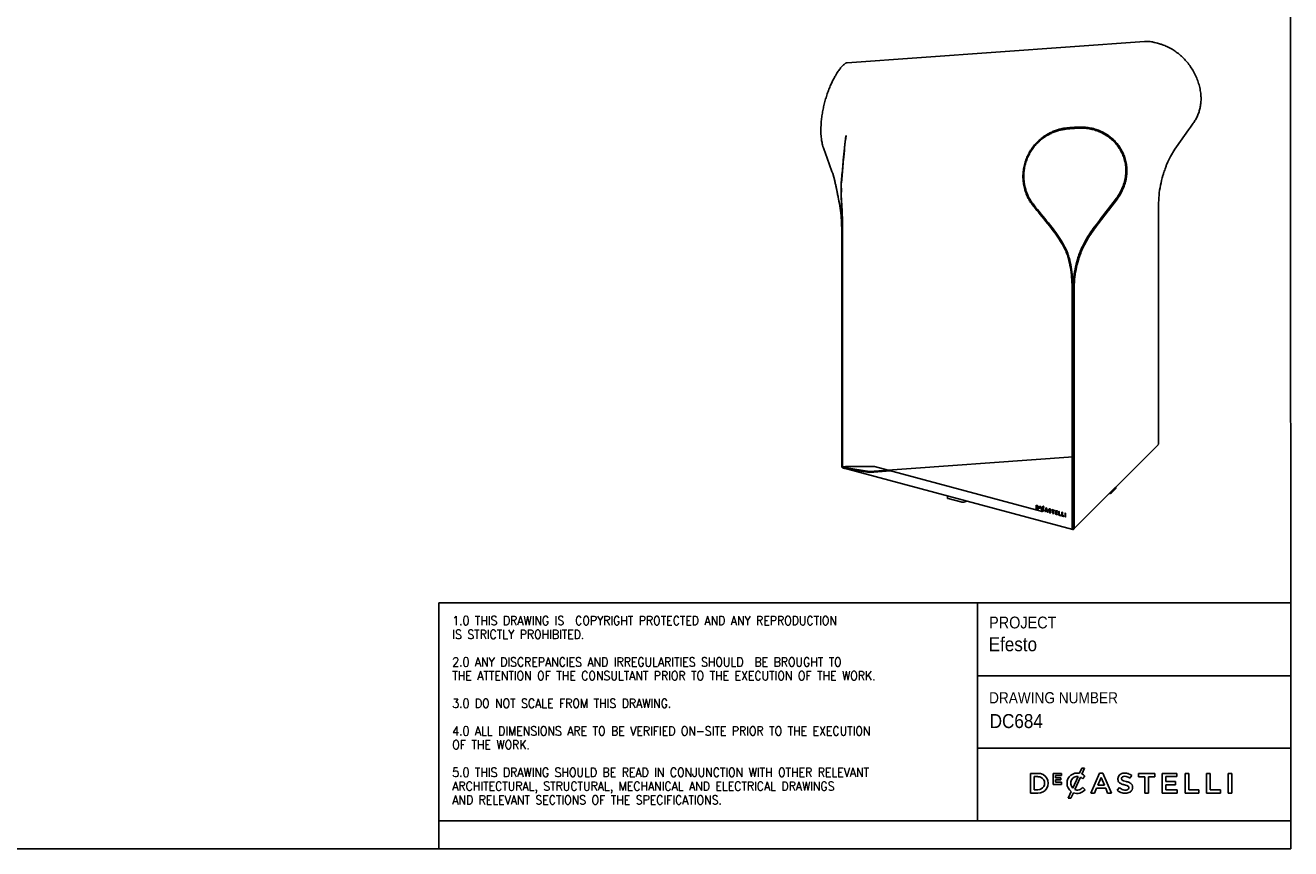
# Model space of a CAD drawing. Header units: millimetres. Extents: x 30 to 2490, y 30 to 1752.
# Tile 3 of 4: x 1131 to 2490, y 30 to 914. Entities that reach past the tile are written whole.
import ezdxf

# ---------------------------------------------------------------- set-up
doc = ezdxf.new("R2010")
doc.units = ezdxf.units.MM
doc.header["$LTSCALE"] = 6
doc.linetypes.add('SLD-Solido', pattern=[0])
doc.layers.add('NOTE', color=3, linetype='SLD-Solido')
doc.layers.add('SCHIZZI', color=9, linetype='Continuous')
doc.styles.add('SLDTEXTSTYLE0', font='GOTHIC.TTF', dxfattribs={"width": 0.913})
doc.styles.add('SLDTEXTSTYLE1', font='romans__.ttf', dxfattribs={"width": 0.893})

msp = doc.modelspace()

# ---------------------------------------------------------------- linework, layer by layer
for p, q in [((2333.11, 897.06), (2013.7, 874.15)), ((2252.69, 803.29), (2252.69, 804.45)), ((2256.22, 804.65), (2256.22, 803.49)), ((2380.22, 802.07), (2367.31, 783.98)), ((1988.28, 782.91), (1988.72, 781.68)), ((1992.45, 771.73), (1988.72, 781.68)), ((2360.9, 773.5), (2365.54, 781.4)), ((2365.54, 781.4), (2367.31, 783.98)), ((1997.5, 757.46), (1992.45, 771.73)), ((2356.77, 764.53), (2358.07, 767.61)), ((2358.07, 767.61), (2359.45, 770.6)), ((2359.45, 770.6), (2360.9, 773.5)), ((1997.5, 757.46), (1998.3, 755.06)), ((1998.3, 755.06), (2000.42, 747.37)), ((2007.19, 730.81), (2007.21, 743.76)), ((2007.49, 743.91), (2007.21, 743.76)), ((2204.09, 739.61), (2203.51, 742.22)), ((2204.92, 740.05), (2204.35, 742.6)), ((2311.57, 746.69), (2312.7, 746.37)), ((2007.49, 730.84), (2007.19, 730.81)), ((2293.37, 716.26), (2302.95, 728.88)), ((2294.32, 715.53), (2303.9, 728.15)), ((2302.95, 728.88), (2302.98, 728.91)), ((2303.9, 728.15), (2302.95, 728.88)), ((2303.9, 728.15), (2303.93, 728.18)), ((2348.16, 720.98), (2348.15, 465.36)), ((2219.06, 713.62), (2219.76, 714.47)), ((2294.32, 715.53), (2293.37, 716.26)), ((2007.93, 440.96), (2007.9, 696.58)), ((2008.43, 697.18), (2008.41, 441.59)), ((2008.74, 696.87), (2008.72, 441.28)), ((2237.17, 691.08), (2235.14, 693.77)), ((2237.88, 691.9), (2235.83, 694.62)), ((2248.86, 673.59), (2248.08, 672.94)), ((2265.53, 674.83), (2266.6, 674.31)), ((2261.05, 663), (2262.16, 662.6)), ((2255.35, 630.26), (2255.38, 374.7)), ((2256.2, 630.49), (2256.23, 374.93)), ((2256.31, 374.93), (2256.32, 630.5)), ((2257.47, 374.85), (2257.48, 630.41)), ((2256.84, 373.32), (2347.53, 463.82)), ((2345.82, 462.12), (2346.18, 462.29)), ((2346.18, 462.29), (2346.56, 462.84)), ((2346.18, 462.29), (2346.18, 462.47)), ((2037.91, 435.26), (2256.31, 450.9)), ((2256.22, 449.74), (2256.31, 449.75)), ((2008.81, 440.37), (2008.59, 439.77)), ((2009.23, 439.03), (2256.24, 372.9)), ((2009.54, 440.2), (2010.05, 440.14)), ((2009.61, 439.85), (2010.97, 439.43)), ((2009.61, 438.7), (2009.61, 439.85)), ((2009.61, 438.7), (2010.97, 438.27)), ((2012.02, 440.33), (2010.05, 440.14)), ((2010.97, 439.43), (2037.91, 435.26)), ((2010.97, 438.27), (2010.97, 439.43)), ((2010.97, 438.27), (2037.91, 434.1)), ((2043.14, 440.33), (2012.02, 440.33)), ((2037.91, 434.1), (2060.39, 435.71)), ((2037.91, 434.1), (2037.91, 435.26)), ((2223.01, 392.17), (2043.14, 440.33)), ((2121.39, 409), (2121.39, 406.61)), ((2302.3, 416.87), (2297.37, 411.96)), ((2302.4, 417.08), (2302.4, 418.78)), ((2135.71, 402.45), (2122.27, 406.05)), ((2142.9, 403.24), (2139.95, 402.45)), ((2217.72, 398.66), (2216.56, 398.97)), ((2216.56, 398.97), (2216.56, 394.74)), ((2216.91, 394.83), (2216.56, 394.74)), ((2216.56, 394.74), (2217.72, 394.43)), ((2216.91, 398.88), (2216.91, 394.83)), ((2216.91, 394.83), (2218.08, 394.52)), ((2217.48, 398.2), (2217.13, 398.11)), ((2217.13, 398.11), (2217.13, 395.3)), ((2217.72, 397.95), (2217.13, 398.11)), ((2217.13, 395.3), (2217.72, 395.14)), ((2218.08, 398.04), (2217.48, 398.2)), ((2218.11, 395.12), (2218.56, 395.24)), ((2218.77, 396.25), (2218.77, 396.26)), ((2219.13, 396.35), (2219.13, 396.36)), ((2219.37, 396.1), (2219.37, 396.11)), ((2221.43, 397.64), (2220.13, 397.99)), ((2220.13, 397.99), (2220.13, 395.64)), ((2220.48, 395.73), (2220.13, 395.64)), ((2220.13, 395.64), (2221.44, 395.29)), ((2220.48, 397.89), (2220.48, 395.73)), ((2220.48, 395.73), (2221.44, 395.48)), ((2220.86, 397.52), (2220.51, 397.43)), ((2220.51, 396.95), (2220.51, 397.43)), ((2220.51, 397.43), (2221.43, 397.18)), ((2221.32, 396.73), (2220.51, 396.95)), ((2220.86, 396.58), (2220.51, 396.49)), ((2220.51, 396.49), (2221.32, 396.27)), ((2220.51, 396), (2220.51, 396.49)), ((2221.44, 395.75), (2220.51, 396)), ((2220.86, 397.52), (2221.43, 397.37)), ((2220.86, 396.58), (2221.32, 396.46)), ((2221.32, 396.27), (2221.32, 396.73)), ((2221.43, 397.18), (2221.43, 397.64)), ((2221.44, 395.29), (2221.44, 395.75)), ((2222.31, 395.31), (2222.31, 395.3)), ((2222.66, 395.41), (2222.66, 395.4)), ((2222.91, 395.17), (2222.91, 395.15)), ((2223.21, 394.01), (2224.05, 396.3)), ((2223.56, 394.1), (2223.21, 394.01)), ((2223.94, 396.47), (2223.5, 396.35)), ((2223.54, 393.61), (2224.43, 396.03)), ((2223.56, 394.1), (2224.41, 396.4)), ((2224.41, 396.4), (2224.05, 396.3)), ((2224.66, 397.95), (2224.28, 396.93)), ((2224.64, 397.02), (2224.28, 396.93)), ((2224.78, 396.13), (2224.43, 396.03)), ((2224.95, 397.87), (2224.64, 397.02)), ((2225.09, 397.83), (2224.66, 397.95)), ((2224.66, 396.67), (2225.09, 397.83)), ((2224.76, 395.61), (2224.77, 395.6)), ((2224.77, 395.6), (2225.14, 396.07)), ((2225.14, 396.07), (2225.13, 396.09)), ((2227.44, 396.09), (2226.08, 392.19)), ((2227.74, 396.01), (2226.43, 392.28)), ((2227.7, 395.06), (2227.19, 393.6)), ((2227.97, 395.95), (2227.44, 396.09)), ((2228.05, 395.16), (2227.7, 395.06)), ((2228.21, 393.32), (2227.7, 395.06)), ((2227.97, 395.93), (2227.97, 395.95)), ((2229.33, 391.31), (2227.97, 395.93)), ((2228.56, 393.42), (2228.05, 395.16)), ((2230.35, 394.1), (2230.35, 394.09)), ((2230.7, 394.19), (2230.7, 394.18)), ((2230.92, 394), (2230.92, 394.01)), ((2231.55, 394.47), (2231.11, 394.36)), ((2232.24, 393.69), (2232.55, 394.2)), ((2232.55, 394.2), (2232.54, 394.22)), ((2236.15, 393.72), (2233.62, 394.4)), ((2233.62, 394.4), (2233.62, 393.68)), ((2233.97, 394.31), (2233.97, 393.77)), ((2256.31, 399.7), (2256.23, 399.62)), ((2222.97, 393.34), (2222.5, 392.07)), ((2222.85, 392.17), (2222.5, 392.07)), ((2222.5, 392.07), (2222.93, 391.96)), ((2223.32, 393.44), (2222.85, 392.17)), ((2222.85, 392.17), (2223, 392.13)), ((2222.93, 391.96), (2223.31, 393)), ((2223.32, 393.44), (2222.97, 393.34)), ((2223.67, 393.09), (2223.31, 393)), ((2224.26, 393.39), (2224.71, 393.51)), ((2224.79, 393.73), (2224.78, 393.72)), ((2225.16, 393.13), (2224.79, 393.73)), ((2225.15, 393.11), (2225.16, 393.13)), ((2226.43, 392.28), (2226.08, 392.19)), ((2226.08, 392.19), (2226.67, 392.03)), ((2226.43, 392.28), (2226.72, 392.2)), ((2226.67, 392.03), (2226.98, 392.96)), ((2227.34, 393.05), (2226.98, 392.96)), ((2226.98, 392.96), (2228.42, 392.57)), ((2227.19, 393.6), (2228.21, 393.32)), ((2227.34, 393.05), (2228.77, 392.67)), ((2228.56, 393.42), (2228.21, 393.32)), ((2228.77, 392.67), (2228.42, 392.57)), ((2228.42, 392.57), (2228.73, 391.48)), ((2229.08, 391.57), (2228.73, 391.48)), ((2228.73, 391.48), (2229.33, 391.31)), ((2228.77, 392.67), (2229.08, 391.57)), ((2229.08, 391.57), (2229.27, 391.52)), ((2230.56, 392.17), (2230.22, 391.71)), ((2230.57, 391.8), (2230.22, 391.71)), ((2230.22, 391.71), (2230.23, 391.69)), ((2230.58, 392.16), (2230.56, 392.17)), ((2230.71, 391.99), (2230.57, 391.8)), ((2230.57, 391.8), (2230.58, 391.78)), ((2231.78, 391.34), (2232.22, 391.45)), ((2232.07, 391.74), (2232.07, 391.72)), ((2232.23, 393.71), (2232.24, 393.69)), ((2232.42, 391.83), (2232.42, 391.82)), ((2232.64, 391.64), (2232.64, 391.65)), ((2233.97, 393.77), (2233.62, 393.68)), ((2233.62, 393.68), (2234.6, 393.41)), ((2233.97, 393.77), (2234.95, 393.51)), ((2234.95, 393.51), (2234.6, 393.41)), ((2234.6, 393.41), (2234.6, 389.9)), ((2234.95, 390), (2234.6, 389.9)), ((2234.6, 389.9), (2235.17, 389.75)), ((2234.95, 393.51), (2234.95, 390)), ((2234.95, 390), (2235.17, 389.94)), ((2235.52, 393.35), (2235.17, 393.26)), ((2235.17, 389.75), (2235.17, 393.26)), ((2235.17, 393.26), (2236.15, 393)), ((2235.52, 393.35), (2236.15, 393.19)), ((2236.15, 393), (2236.15, 393.72)), ((2239.66, 392.78), (2237.35, 393.4)), ((2237.35, 393.4), (2237.35, 389.17)), ((2237.7, 389.26), (2237.35, 389.17)), ((2237.35, 389.17), (2239.68, 388.54)), ((2237.7, 393.31), (2237.7, 389.26)), ((2237.7, 389.26), (2239.68, 388.73)), ((2238.27, 392.64), (2237.92, 392.55)), ((2237.92, 391.5), (2237.92, 392.55)), ((2237.92, 392.55), (2239.66, 392.08)), ((2239.46, 391.09), (2237.92, 391.5)), ((2238.27, 390.89), (2237.92, 390.8)), ((2237.92, 390.8), (2239.46, 390.39)), ((2237.92, 389.71), (2237.92, 390.8)), ((2239.68, 389.24), (2237.92, 389.71)), ((2238.27, 392.64), (2239.66, 392.27)), ((2238.27, 390.89), (2239.46, 390.57)), ((2239.46, 390.39), (2239.46, 391.09)), ((2239.66, 392.08), (2239.66, 392.78)), ((2239.68, 388.54), (2239.68, 389.24)), ((2241.52, 392.28), (2240.95, 392.44)), ((2240.95, 392.44), (2240.95, 388.2)), ((2241.3, 388.3), (2240.95, 388.2)), ((2240.95, 388.2), (2243.14, 387.61)), ((2241.3, 392.34), (2241.3, 388.3)), ((2241.3, 388.3), (2243.14, 387.8)), ((2241.52, 388.76), (2241.52, 392.28)), ((2243.14, 388.33), (2241.52, 388.76)), ((2243.14, 387.61), (2243.14, 388.33)), ((2244.9, 391.38), (2244.33, 391.53)), ((2244.33, 391.53), (2244.33, 387.29)), ((2244.68, 387.39), (2244.33, 387.29)), ((2244.33, 387.29), (2246.52, 386.71)), ((2244.68, 391.43), (2244.68, 387.39)), ((2244.68, 387.39), (2246.52, 386.9)), ((2244.9, 387.85), (2244.9, 391.38)), ((2246.52, 387.42), (2244.9, 387.85)), ((2246.52, 386.71), (2246.52, 387.42)), ((2247.74, 390.62), (2247.74, 386.38)), ((2248.31, 390.46), (2247.74, 390.62)), ((2248.09, 386.48), (2247.74, 386.38)), ((2247.74, 386.38), (2248.31, 386.23)), ((2248.09, 390.52), (2248.09, 386.48)), ((2248.09, 386.48), (2248.31, 386.42)), ((2248.31, 386.23), (2248.31, 390.46)), ((2256.31, 383.25), (2256.23, 383.27)), ((2256.48, 374.18), (2255.88, 373.2)), ((2255.97, 374.14), (2256.79, 373.26)), ((2256.66, 372.96), (2257.35, 373.48)), ((2256.66, 373.26), (2256.66, 372.96)), ((2257.35, 373.48), (2257.35, 373.83)), ((2257.35, 373.48), (2257.35, 373.83))]:
    msp.add_line(p, q)
at = {"flags": 128}
for points in [[(2385.98, 810.13), (2385.24, 809.1), (2384.52, 808.09), (2383.79, 807.07), (2383.07, 806.06), (2382.35, 805.06), (2381.64, 804.06), (2380.93, 803.06), (2380.22, 802.07)], [(2012.32, 795.54), (2011.93, 792.3), (2011.55, 789.07), (2011.19, 785.83), (2010.84, 782.59), (2010.51, 779.34), (2010.19, 776.1), (2009.89, 772.85), (2009.6, 769.6)], [(2012.57, 795.95), (2012.18, 792.71), (2011.81, 789.48), (2011.44, 786.24), (2011.1, 782.99), (2010.77, 779.75), (2010.45, 776.5), (2010.14, 773.26), (2009.85, 770)], [(2219.06, 713.62), (2221.13, 711.14), (2223.19, 708.66), (2225.22, 706.17), (2227.24, 703.69), (2229.24, 701.21), (2231.23, 698.73), (2233.19, 696.25), (2235.14, 693.77)], [(2219.76, 714.47), (2221.83, 711.99), (2223.88, 709.51), (2225.92, 707.02), (2227.94, 704.54), (2229.94, 702.06), (2231.92, 699.58), (2233.89, 697.1), (2235.83, 694.62)], [(2279.3, 697.76), (2281.05, 700.07), (2282.81, 702.38), (2284.57, 704.69), (2286.32, 707), (2288.08, 709.31), (2289.84, 711.63), (2291.61, 713.94), (2293.37, 716.26)], [(2280.25, 697.03), (2282, 699.34), (2283.76, 701.65), (2285.51, 703.96), (2287.27, 706.27), (2289.03, 708.58), (2290.79, 710.9), (2292.56, 713.21), (2294.32, 715.53)], [(2302.4, 417.08), (2302.39, 417.02), (2302.3, 416.87)], [(2122.27, 406.05), (2121.9, 406.17), (2121.62, 406.31), (2121.45, 406.46), (2121.39, 406.61)]]:
    msp.add_lwpolyline(points, dxfattribs=at)
for centre, radius, start, end in [((2396.36, 1106.17), 216.68, 256.07533, 256.80405), ((2395.29, 1053.37), 165.4, 252.98691, 253.85828), ((1994.22, 881.75), 18.13, 319.69907, 323.50833), ((1989.51, 895.48), 31.2, 308.20935, 310.85821), ((2280.16, 350.52), 454.76, 93.01733, 93.4626), ((2280.16, 349.36), 454.76, 93.01733, 93.4626), ((2294.46, 383.83), 422.55, 94.72582, 95.19227), ((2294.46, 382.68), 422.55, 94.72582, 95.19227), ((2559.06, 992.29), 439.6, 217.99507, 219.3393), ((2559.75, 993.14), 439.6, 217.99507, 219.3393), ((2295.16, 415.82), 4.45, 267.54945, 299.79369), ((2137.83, 411.63), 9.42, 256.9941, 283.01476), ((2257.61, 374.6), 2.23, 177.50946, 219.13563), ((2257.67, 374.92), 1.44, 179.81616, 190.63016)]:
    msp.add_arc(centre, radius, start, end)
for points, knots in [([(2344.22, 895.85), (2343, 896.14), (2340.7, 896.68), (2337.49, 897.05), (2334.99, 897.19), (2333.61, 897.06), (2333.12, 897.02)], [0, 0, 0, 0, 0.3113973, 0.5919539, 0.856041, 1, 1, 1, 1]), ([(2392.64, 845.95), (2392.2, 847.95), (2391.3, 851.94), (2389.17, 857.78), (2386.53, 863.39), (2383.38, 868.69), (2379.8, 873.61), (2375.85, 878.13), (2371.61, 882.17), (2367.18, 885.71), (2363.23, 888.33), (2359.88, 890.22), (2357.27, 891.52), (2354.77, 892.61), (2352.16, 893.64), (2350.33, 894.19), (2349.31, 894.49)], [0, 0, 0, 0, 0.084301, 0.1679815, 0.2512132, 0.3341707, 0.4170302, 0.4999685, 0.5834404, 0.6667057, 0.7499442, 0.8012691, 0.8508552, 0.8939675, 0.9409394, 1, 1, 1, 1]), ([(2008.06, 870.02), (2007.64, 869.54), (2006.85, 868.64), (2005.58, 866.95), (2004.22, 865.05), (2002.77, 862.85), (2001.08, 860.07), (1999.2, 856.7), (1997.17, 852.62), (1995.16, 848.12), (1993.24, 843.24), (1991.46, 838.03), (1989.86, 832.6), (1988.49, 827), (1987.35, 821.32), (1986.48, 815.62), (1985.95, 810.69), (1985.69, 806.61), (1985.52, 803), (1985.56, 800.61), (1985.59, 799.25)], [0, 0, 0, 0, 0.0546241, 0.1038384, 0.1501637, 0.2002677, 0.2499718, 0.312411, 0.3748485, 0.4374033, 0.5004885, 0.5633237, 0.6258313, 0.6881303, 0.7503407, 0.8125832, 0.8749781, 0.913684, 0.9510577, 1, 1, 1, 1]), ([(2013.7, 874.15), (2013.57, 874.14), (2013.3, 874.1), (2012.78, 873.92), (2012.07, 873.56), (2011.09, 872.92), (2010.33, 872.24), (2009.92, 871.88)], [0, 0, 0, 0, 0.1329566, 0.2780949, 0.4795713, 0.7201634, 1, 1, 1, 1]), ([(2385.98, 810.13), (2386.82, 811.38), (2388.48, 813.88), (2390.45, 818.02), (2391.97, 822.35), (2393.03, 826.85), (2393.64, 831.45), (2393.77, 835.2), (2393.67, 838.13), (2393.51, 840.38), (2393.2, 843.03), (2392.84, 844.93), (2392.64, 845.95)], [0, 0, 0, 0, 0.1299646, 0.2578978, 0.3838545, 0.5078926, 0.6300723, 0.7504571, 0.7989195, 0.8548652, 0.9218918, 1, 1, 1, 1]), ([(2203.51, 742.22), (2203.33, 743.24), (2202.99, 745.13), (2202.69, 747.89), (2202.55, 750.56), (2202.54, 754.23), (2202.93, 758.93), (2204.01, 764.51), (2205.68, 769.96), (2207.93, 775.2), (2210.73, 780.19), (2214.04, 784.83), (2217.81, 789.07), (2221.98, 792.86), (2226.51, 796.14), (2231.02, 798.72), (2235.41, 800.69), (2239.45, 802.12), (2243.52, 803.2), (2247.9, 804.02), (2251, 804.3), (2252.69, 804.45)], [0, 0, 0, 0, 0.0353266, 0.0652845, 0.0938529, 0.1252825, 0.1878842, 0.2502749, 0.3125692, 0.3748825, 0.4373297, 0.5000254, 0.5626877, 0.6251622, 0.6875646, 0.7500107, 0.799994, 0.8500021, 0.8950004, 0.9424643, 1, 1, 1, 1]), ([(2204.35, 742.6), (2204.17, 743.6), (2203.84, 745.45), (2203.54, 748.15), (2203.39, 750.76), (2203.39, 754.34), (2203.76, 758.93), (2204.82, 764.38), (2206.46, 769.7), (2208.67, 774.82), (2211.41, 779.68), (2214.66, 784.21), (2218.36, 788.35), (2222.47, 792.04), (2226.92, 795.23), (2231.36, 797.74), (2235.67, 799.66), (2239.65, 801.05), (2243.66, 802.09), (2247.97, 802.88), (2251.02, 803.15), (2252.69, 803.29)], [0, 0, 0, 0, 0.0352703, 0.0651782, 0.0936959, 0.1250676, 0.1875503, 0.2498221, 0.312003, 0.3742136, 0.4365742, 0.4992043, 0.5618276, 0.6242949, 0.6867265, 0.7492429, 0.7993144, 0.8494412, 0.8945754, 0.9422181, 1, 1, 1, 1]), ([(2259.65, 804.95), (2261.57, 805.05), (2265.39, 805.25), (2271.14, 804.82), (2276.82, 803.82), (2282.37, 802.19), (2287.71, 799.95), (2292.78, 797.1), (2297.49, 793.65), (2301.74, 789.66), (2305.45, 785.19), (2308.57, 780.3), (2311.05, 775.06), (2312.86, 769.54), (2313.95, 763.8), (2314.24, 759.08), (2314.13, 755.41), (2313.89, 752.67), (2313.46, 749.63), (2312.96, 747.5), (2312.7, 746.37)], [0, 0, 0, 0, 0.0627738, 0.1252438, 0.1875347, 0.2497723, 0.3120828, 0.3745916, 0.4374234, 0.5001546, 0.5625943, 0.6248768, 0.6871261, 0.7494663, 0.8120209, 0.8749124, 0.9015418, 0.9300087, 0.9628256, 1, 1, 1, 1]), ([(2259.65, 803.79), (2261.53, 803.9), (2265.27, 804.1), (2270.91, 803.7), (2276.47, 802.74), (2281.9, 801.17), (2287.13, 798.99), (2292.09, 796.21), (2296.7, 792.85), (2300.86, 788.96), (2304.49, 784.61), (2307.54, 779.84), (2309.97, 774.72), (2311.73, 769.33), (2312.8, 763.73), (2313.08, 759.12), (2312.97, 755.53), (2312.74, 752.86), (2312.31, 749.88), (2311.83, 747.8), (2311.57, 746.69)], [0, 0, 0, 0, 0.0630483, 0.1257345, 0.1881869, 0.2505355, 0.3129109, 0.3754433, 0.4382622, 0.5009496, 0.5633199, 0.625513, 0.6876583, 0.7498858, 0.8123248, 0.8751033, 0.9016876, 0.9301094, 0.9628776, 1, 1, 1, 1]), ([(1985.59, 799.25), (1985.63, 798.01), (1985.71, 795.75), (1986.02, 792.85), (1986.37, 790.46), (1986.79, 788.18), (1987.39, 785.61), (1987.97, 783.87), (1988.28, 782.91)], [0, 0, 0, 0, 0.2035555, 0.3701447, 0.4997714, 0.629535, 0.7962781, 1, 1, 1, 1]), ([(2007.21, 743.76), (2007.48, 746.43), (2008.04, 752.04), (2008.85, 760.7), (2009.34, 766.55), (2009.6, 769.6)], [0, 0, 0, 0, 0.3044074, 0.6377345, 1, 1, 1, 1]), ([(2007.49, 743.91), (2007.76, 746.61), (2008.32, 752.28), (2009.12, 761.02), (2009.6, 766.93), (2009.85, 770)], [0, 0, 0, 0, 0.3044186, 0.6377458, 1, 1, 1, 1]), ([(2352.8, 753.02), (2353.14, 754.13), (2353.75, 756.14), (2354.69, 758.92), (2355.65, 761.66), (2356.36, 763.48), (2356.77, 764.53)], [0, 0, 0, 0, 0.2752779, 0.5000168, 0.7116579, 1, 1, 1, 1]), ([(2000.42, 747.37), (2000.7, 746.16), (2001.23, 743.8), (2002, 740.2), (2002.76, 736.57), (2003.62, 732.6), (2004.18, 729.7), (2004.48, 728.13)], [0, 0, 0, 0, 0.2091695, 0.406087, 0.5827941, 0.7741139, 1, 1, 1, 1]), ([(2212.62, 721.68), (2212.2, 722.24), (2211.36, 723.34), (2210.23, 725.04), (2209.21, 726.72), (2208.29, 728.38), (2207.35, 730.26), (2206.32, 732.63), (2205.14, 735.8), (2204.46, 738.25), (2204.09, 739.61)], [0, 0, 0, 0, 0.1087923, 0.2131869, 0.3131903, 0.4088097, 0.5000536, 0.6294727, 0.7961202, 1, 1, 1, 1]), ([(2213.31, 722.52), (2212.9, 723.07), (2212.08, 724.15), (2210.97, 725.81), (2209.96, 727.46), (2209.06, 729.08), (2208.14, 730.92), (2207.12, 733.24), (2205.96, 736.33), (2205.29, 738.73), (2204.92, 740.05)], [0, 0, 0, 0, 0.10882848, 0.21325008, 0.3132715, 0.40890039, 0.50014552, 0.62955181, 0.79616846, 1, 1, 1, 1]), ([(2279.3, 697.76), (2277.63, 695.46), (2274.2, 690.75), (2269.57, 683.09), (2266.89, 677.62), (2265.53, 674.83)], [0, 0, 0, 0, 0.31829733, 0.65162091, 1, 1, 1, 1]), ([(2280.25, 697.03), (2278.59, 694.75), (2275.19, 690.08), (2270.6, 682.5), (2267.95, 677.08), (2266.6, 674.31)], [0, 0, 0, 0, 0.3183108, 0.6516342, 1, 1, 1, 1]), ([(2251.94, 661.78), (2251.68, 662.81), (2251.21, 664.69), (2250.37, 667.35), (2249.34, 670.06), (2248.54, 671.88), (2248.08, 672.94)], [0, 0, 0, 0, 0.27242468, 0.50002252, 0.71076536, 1, 1, 1, 1]), ([(2252.75, 662.32), (2252.49, 663.36), (2252.02, 665.27), (2251.18, 667.95), (2250.14, 670.68), (2249.33, 672.52), (2248.86, 673.59)], [0, 0, 0, 0, 0.27245099, 0.50006247, 0.71079797, 1, 1, 1, 1]), ([(2265.53, 674.83), (2265.05, 673.76), (2264.18, 671.81), (2263.07, 669), (2262.03, 666.13), (2261.41, 664.15), (2261.05, 663)], [0, 0, 0, 0, 0.2722219, 0.4999825, 0.7106817, 1, 1, 1, 1]), ([(2266.6, 674.31), (2266.13, 673.25), (2265.26, 671.32), (2264.16, 668.53), (2263.14, 665.7), (2262.52, 663.73), (2262.16, 662.6)], [0, 0, 0, 0, 0.2722571, 0.5000232, 0.7107086, 1, 1, 1, 1]), ([(2347.52, 463.83), (2347.6, 463.92), (2347.79, 464.11), (2347.98, 464.48), (2348.12, 464.9), (2348.14, 465.2), (2348.15, 465.36)], [0, 0, 0, 0, 0.2150721, 0.4767147, 0.7383574, 1, 1, 1, 1]), ([(2008.43, 439.45), (2008.55, 439.37), (2008.79, 439.19), (2009.06, 439.06), (2009.22, 439.04), (2009.23, 439.04)], [0, 0, 0, 0, 0.4780022, 0.9560044, 1, 1, 1, 1]), ([(2219.37, 396.11), (2219.34, 396.45), (2219.29, 397.09), (2218.85, 397.9), (2218.3, 398.44), (2217.92, 398.59), (2217.72, 398.66)], [0, 0, 0, 0, 0.279532, 0.5454242, 0.7630634, 1, 1, 1, 1]), ([(2218.77, 396.26), (2218.76, 396.48), (2218.72, 396.91), (2218.45, 397.45), (2218.1, 397.81), (2217.85, 397.9), (2217.72, 397.95)], [0, 0, 0, 0, 0.2871229, 0.5522893, 0.766205, 1, 1, 1, 1]), ([(2217.72, 395.14), (2217.88, 395.12), (2218.19, 395.08), (2218.54, 395.35), (2218.74, 395.76), (2218.76, 396.08), (2218.77, 396.25)], [0, 0, 0, 0, 0.293871, 0.5608682, 0.7719073, 1, 1, 1, 1]), ([(2217.72, 394.43), (2217.97, 394.4), (2218.45, 394.33), (2219, 394.74), (2219.32, 395.36), (2219.35, 395.85), (2219.37, 396.1)], [0, 0, 0, 0, 0.2961767, 0.5664015, 0.7768821, 1, 1, 1, 1]), ([(2219.13, 396.36), (2219.11, 396.58), (2219.08, 397), (2218.8, 397.55), (2218.45, 397.9), (2218.2, 397.99), (2218.08, 398.04)], [0, 0, 0, 0, 0.2871229, 0.5522893, 0.766205, 1, 1, 1, 1]), ([(2218.51, 395.24), (2218.52, 395.24), (2218.68, 395.23), (2218.9, 395.45), (2219.1, 395.85), (2219.12, 396.18), (2219.13, 396.35)], [0, 0, 0, 0, 0.03192, 0.3979646, 0.6872922, 1, 1, 1, 1]), ([(2224.28, 396.93), (2224.22, 396.96), (2224.12, 397.01), (2224.01, 397.05), (2223.96, 397.06), (2223.93, 397.07), (2223.92, 397.07), (2223.92, 397.07), (2223.91, 397.07), (2223.91, 397.07), (2223.91, 397.07), (2223.91, 397.07), (2223.7, 397.13), (2223.27, 397.14), (2222.74, 396.8), (2222.38, 396.17), (2222.33, 395.61), (2222.31, 395.31)], [0, 0, 0, 0, 0.0692641, 0.102088, 0.1170424, 0.1237265, 0.1266881, 0.1279952, 0.1285711, 0.1288247, 0.1289363, 0.1289854, 0.129024, 0.3530678, 0.564112, 0.7753896, 1, 1, 1, 1]), ([(2222.31, 395.3), (2222.32, 395.1), (2222.34, 394.69), (2222.54, 393.99), (2222.8, 393.58), (2222.97, 393.34)], [0, 0, 0, 0, 0.2957242, 0.575371, 1, 1, 1, 1]), ([(2223.65, 397.17), (2223.65, 397.17), (2223.44, 397.18), (2223.1, 396.87), (2222.73, 396.27), (2222.69, 395.7), (2222.66, 395.41)], [0, 0, 0, 0, 0.0116018, 0.3340401, 0.6568349, 1, 1, 1, 1]), ([(2222.66, 395.4), (2222.68, 395.19), (2222.7, 394.79), (2222.89, 394.08), (2223.16, 393.68), (2223.32, 393.44)], [0, 0, 0, 0, 0.2957242, 0.575371, 1, 1, 1, 1]), ([(2224.05, 396.3), (2224.03, 396.31), (2223.99, 396.33), (2223.94, 396.35), (2223.92, 396.35), (2223.92, 396.36), (2223.91, 396.36), (2223.91, 396.36), (2223.91, 396.36), (2223.91, 396.36), (2223.91, 396.36), (2223.91, 396.36), (2223.77, 396.39), (2223.5, 396.39), (2223.17, 396.16), (2222.95, 395.73), (2222.92, 395.36), (2222.91, 395.17)], [0, 0, 0, 0, 0.04588006, 0.06624978, 0.07528898, 0.07928493, 0.08104711, 0.08182327, 0.08216493, 0.0823153, 0.08238146, 0.08241058, 0.08243345, 0.31125859, 0.53079134, 0.75622294, 1, 1, 1, 1]), ([(2222.91, 395.15), (2222.92, 394.92), (2222.95, 394.52), (2223.13, 394.16), (2223.21, 394.01)], [0, 0, 0, 0, 0.57860181, 1, 1, 1, 1]), ([(2224.41, 396.4), (2224.38, 396.41), (2224.34, 396.43), (2224.3, 396.44), (2224.28, 396.45), (2224.27, 396.45), (2224.27, 396.45), (2224.26, 396.45), (2224.26, 396.45), (2224.26, 396.45), (2224.26, 396.45), (2224.26, 396.45), (2224.14, 396.48), (2224.02, 396.47), (2223.9, 396.45)], [0, 0, 0, 0, 0.15738757, 0.22726411, 0.2582723, 0.27198006, 0.27802507, 0.28068762, 0.28185967, 0.28237548, 0.28260246, 0.28270233, 0.28278081, 1, 1, 1, 1]), ([(2224.43, 396.03), (2224.49, 395.97), (2224.61, 395.84), (2224.71, 395.68), (2224.76, 395.61)], [0, 0, 0, 0, 0.5348435, 1, 1, 1, 1]), ([(2225.13, 396.09), (2225.05, 396.2), (2224.91, 396.42), (2224.74, 396.59), (2224.66, 396.67)], [0, 0, 0, 0, 0.5342378, 1, 1, 1, 1]), ([(2224.78, 396.13), (2224.85, 396.06), (2224.92, 395.98), (2224.98, 395.89), (2224.99, 395.88)], [0, 0, 0, 0, 0.8748151, 1, 1, 1, 1]), ([(2232.54, 394.22), (2232.43, 394.35), (2232.21, 394.62), (2231.82, 394.9), (2231.41, 395.08), (2230.99, 395.11), (2230.64, 394.95), (2230.39, 394.6), (2230.36, 394.27), (2230.35, 394.1)], [0, 0, 0, 0, 0.1460704, 0.2887682, 0.4377557, 0.5951452, 0.7341478, 0.8644717, 1, 1, 1, 1]), ([(2230.35, 394.09), (2230.35, 393.96), (2230.36, 393.71), (2230.49, 393.35), (2230.81, 392.89), (2231.14, 392.69), (2231.39, 392.54)], [0, 0, 0, 0, 0.1872531, 0.3476527, 0.509467, 1, 1, 1, 1]), ([(2231.29, 395.15), (2231.19, 395.11), (2230.98, 395.04), (2230.75, 394.69), (2230.72, 394.36), (2230.7, 394.19)], [0, 0, 0, 0, 0.3075341, 0.6469892, 1, 1, 1, 1]), ([(2230.7, 394.18), (2230.71, 394.05), (2230.72, 393.8), (2230.84, 393.45), (2231.16, 392.98), (2231.49, 392.78), (2231.74, 392.63)], [0, 0, 0, 0, 0.1872531, 0.3476527, 0.509467, 1, 1, 1, 1]), ([(2230.92, 394.01), (2230.93, 394.08), (2230.94, 394.21), (2231.06, 394.34), (2231.22, 394.39), (2231.48, 394.36), (2231.85, 394.16), (2232.1, 393.87), (2232.23, 393.71)], [0, 0, 0, 0, 0.0943892, 0.189365, 0.2976915, 0.4258978, 0.6931705, 1, 1, 1, 1]), ([(2231.51, 394.45), (2231.53, 394.46), (2231.6, 394.49), (2231.83, 394.44), (2232.14, 394.3), (2232.34, 394.07), (2232.42, 393.98)], [0, 0, 0, 0, 0.0602727, 0.2685461, 0.7027352, 1, 1, 1, 1]), ([(2223.31, 393), (2223.38, 392.95), (2223.52, 392.85), (2223.77, 392.73), (2224.16, 392.63), (2224.68, 392.66), (2224.99, 392.96), (2225.15, 393.11)], [0, 0, 0, 0, 0.1070173, 0.2171799, 0.3844467, 0.6825263, 1, 1, 1, 1]), ([(2224.78, 393.72), (2224.71, 393.65), (2224.57, 393.52), (2224.34, 393.4), (2224.1, 393.37), (2223.82, 393.42), (2223.65, 393.54), (2223.54, 393.61)], [0, 0, 0, 0, 0.2086835, 0.4014828, 0.5984123, 0.7578028, 1, 1, 1, 1]), ([(2223.67, 393.09), (2223.74, 393.04), (2223.87, 392.94), (2224.13, 392.83), (2224.47, 392.72), (2224.73, 392.77), (2224.87, 392.8)], [0, 0, 0, 0, 0.1734078, 0.3519121, 0.6229466, 1, 1, 1, 1]), ([(2224.87, 393.6), (2224.81, 393.56), (2224.75, 393.51), (2224.67, 393.51), (2224.66, 393.51)], [0, 0, 0, 0, 0.8737078, 1, 1, 1, 1]), ([(2230.23, 391.69), (2230.37, 391.5), (2230.65, 391.13), (2231.19, 390.76), (2231.78, 390.57), (2232.3, 390.69), (2232.6, 391.12), (2232.62, 391.46), (2232.64, 391.64)], [0, 0, 0, 0, 0.1759074, 0.3484954, 0.5452361, 0.7483254, 0.8703401, 1, 1, 1, 1]), ([(2232.07, 391.72), (2232.06, 391.65), (2232.05, 391.51), (2231.92, 391.37), (2231.75, 391.32), (2231.53, 391.35), (2231.24, 391.46), (2230.9, 391.72), (2230.69, 392), (2230.58, 392.16)], [0, 0, 0, 0, 0.0886001, 0.1775904, 0.2803753, 0.4039243, 0.5463947, 0.7592876, 1, 1, 1, 1]), ([(2230.58, 391.78), (2230.73, 391.6), (2231.01, 391.23), (2231.54, 390.87), (2232.03, 390.66), (2232.31, 390.77), (2232.4, 390.8)], [0, 0, 0, 0, 0.2731837, 0.5412122, 0.8467499, 1, 1, 1, 1]), ([(2231.64, 393.17), (2231.51, 393.25), (2231.3, 393.38), (2231.05, 393.58), (2230.93, 393.81), (2230.92, 393.94), (2230.92, 394)], [0, 0, 0, 0, 0.4294113, 0.7007161, 0.8502874, 1, 1, 1, 1]), ([(2231.39, 392.54), (2231.51, 392.46), (2231.72, 392.34), (2231.96, 392.12), (2232.06, 391.91), (2232.07, 391.79), (2232.07, 391.74)], [0, 0, 0, 0, 0.4490962, 0.7176787, 0.8608801, 1, 1, 1, 1]), ([(2232.64, 391.65), (2232.63, 391.82), (2232.61, 392.16), (2232.36, 392.6), (2232.02, 392.92), (2231.78, 393.08), (2231.64, 393.17)], [0, 0, 0, 0, 0.2440399, 0.4814505, 0.7097813, 1, 1, 1, 1]), ([(2231.74, 392.63), (2231.87, 392.55), (2232.07, 392.43), (2232.31, 392.22), (2232.41, 392), (2232.42, 391.89), (2232.42, 391.83)], [0, 0, 0, 0, 0.4490962, 0.7176787, 0.8608801, 1, 1, 1, 1]), ([(2232.42, 391.82), (2232.41, 391.75), (2232.4, 391.61), (2232.29, 391.48), (2232.21, 391.46), (2232.17, 391.45)], [0, 0, 0, 0, 0.3677471, 0.7371142, 1, 1, 1, 1]), ([(2256.31, 374.93), (2256.3, 374.86), (2256.29, 374.71), (2256.22, 374.49), (2256.13, 374.31), (2256.03, 374.21), (2255.99, 374.17)], [0, 0, 0, 0, 0.2616426, 0.5232853, 0.7849279, 1, 1, 1, 1]), ([(2256.79, 373.26), (2256.69, 373.18), (2256.5, 373.03), (2256.27, 372.95), (2256.17, 372.91)], [0, 0, 0, 0, 0.5398954, 1, 1, 1, 1])]:
    msp.add_open_spline(points, degree=3, knots=knots)
for points in [[(2348.16, 720.98), (2348.27, 724.62), (2348.47, 731.89), (2350.03, 742.64), (2351.88, 749.56), (2352.8, 753.02)], [(2007.49, 730.84), (2007.51, 733.03), (2007.56, 737.4), (2007.51, 741.74), (2007.49, 743.91)], [(2311.57, 746.69), (2310.93, 744.57), (2309.64, 740.33), (2306.75, 734.34), (2304.24, 730.72), (2302.98, 728.91)], [(2312.7, 746.37), (2312.05, 744.2), (2310.74, 739.86), (2307.78, 733.73), (2305.21, 730.03), (2303.93, 728.18)], [(2004.48, 728.13), (2005.16, 724.77), (2006.52, 718.06), (2007.67, 707.48), (2007.82, 700.22), (2007.9, 696.58)], [(2008.43, 697.18), (2008.4, 700.85), (2008.35, 708.2), (2007.93, 719.48), (2007.44, 727.04), (2007.19, 730.81)], [(2008.74, 696.87), (2008.71, 700.58), (2008.66, 708), (2008.24, 719.39), (2007.74, 727.03), (2007.49, 730.84)], [(2248.08, 672.94), (2246.43, 676.12), (2243.12, 682.5), (2239.15, 688.22), (2237.17, 691.08)], [(2248.86, 673.59), (2247.2, 676.81), (2243.87, 683.24), (2239.88, 689.02), (2237.88, 691.9)], [(2255.35, 630.26), (2255.27, 633.89), (2255.12, 641.15), (2253.97, 651.72), (2252.62, 658.43), (2251.94, 661.78)], [(2256.2, 630.49), (2256.12, 634.16), (2255.96, 641.49), (2254.81, 652.16), (2253.44, 658.93), (2252.75, 662.32)], [(2261.05, 663), (2260.11, 659.49), (2258.22, 652.47), (2256.64, 641.57), (2256.43, 634.19), (2256.32, 630.5)], [(2262.16, 662.6), (2261.23, 659.12), (2259.36, 652.17), (2257.79, 641.38), (2257.58, 634.07), (2257.48, 630.41)], [(2007.93, 440.96), (2007.94, 440.81), (2007.95, 440.51), (2008.05, 440.1), (2008.21, 439.73), (2008.36, 439.55), (2008.43, 439.45)], [(2008.59, 439.77), (2008.56, 439.91), (2008.51, 440.19), (2008.45, 440.65), (2008.42, 441.13), (2008.41, 441.43), (2008.41, 441.59)], [(2009.61, 438.7), (2009.52, 438.74), (2009.34, 438.83), (2009.08, 439.08), (2008.83, 439.39), (2008.67, 439.64), (2008.59, 439.77)], [(2008.81, 440.37), (2008.8, 440.44), (2008.77, 440.58), (2008.74, 440.81), (2008.72, 441.05), (2008.72, 441.2), (2008.72, 441.28)], [(2009.61, 439.85), (2009.47, 439.9), (2009.2, 440), (2008.94, 440.25), (2008.81, 440.37)], [(2256.66, 372.96), (2256.58, 372.92), (2256.43, 372.86), (2256.22, 372.89), (2256.02, 372.99), (2255.93, 373.13), (2255.88, 373.2)], [(2257.47, 374.85), (2257.46, 374.7), (2257.44, 374.4), (2257.3, 373.97), (2257.09, 373.58), (2256.89, 373.37), (2256.79, 373.26)]]:
    msp.add_open_spline(points, degree=3)
at = {"layer": 'SCHIZZI', "color": 7, "true_color": 0xffffff}
for p, q in [((2490, 30), (2489.88, 1752)), ((1575.34, 294.15), (1575.34, 60)), ((1575.34, 294.15), (2489.98, 294.15)), ((2153.85, 294.15), (2153.85, 60)), ((2153.85, 215.66), (2489.98, 215.66)), ((2153.85, 137.87), (2489.99, 137.87)), ((2218.62, 110.93), (2210.71, 110.93)), ((2210.71, 110.93), (2210.71, 89.79)), ((2243.85, 110.78), (2235, 110.78)), ((2235, 110.78), (2235, 99.06)), ((2243.85, 108.49), (2243.85, 110.78)), ((2265.8, 116.54), (2263.25, 110.96)), ((2268.73, 116.54), (2265.8, 116.54)), ((2265.82, 110.15), (2268.73, 116.54)), ((2284.76, 111.08), (2275.46, 89.79)), ((2288.3, 111.08), (2284.76, 111.08)), ((2288.33, 111.01), (2288.3, 111.08)), ((2297.6, 89.79), (2288.33, 111.01)), ((2343.95, 110.93), (2326.76, 110.93)), ((2326.76, 110.93), (2326.76, 107.31)), ((2343.95, 107.31), (2343.95, 110.93)), ((2367.83, 110.93), (2352.11, 110.93)), ((2352.11, 110.93), (2352.11, 89.79)), ((2367.83, 107.43), (2367.83, 110.93)), ((2380.51, 110.93), (2376.62, 110.93)), ((2376.62, 110.93), (2376.62, 89.79)), ((2380.51, 93.35), (2380.51, 110.93)), ((2403.5, 110.93), (2399.61, 110.93)), ((2399.61, 110.93), (2399.61, 89.79)), ((2403.5, 93.35), (2403.5, 110.93)), ((2422.81, 110.93), (2422.81, 89.79)), ((2426.7, 110.93), (2422.81, 110.93)), ((2426.7, 89.79), (2426.7, 110.93)), ((2214.6, 93.35), (2214.6, 107.37)), ((2214.6, 107.37), (2218.62, 107.37)), ((2235, 99.06), (2243.93, 99.06)), ((2237.57, 106.11), (2237.57, 108.49)), ((2237.57, 108.49), (2243.85, 108.49)), ((2243.1, 106.11), (2237.57, 106.11)), ((2237.57, 103.81), (2243.1, 103.81)), ((2237.57, 101.35), (2237.57, 103.81)), ((2243.93, 101.35), (2237.57, 101.35)), ((2243.1, 103.81), (2243.1, 106.11)), ((2243.93, 99.06), (2243.93, 101.35)), ((2249.83, 100.26), (2249.83, 100.3)), ((2261.69, 107.63), (2255.95, 95.03)), ((2258.19, 93.51), (2264.24, 106.79)), ((2266.57, 105.05), (2269.07, 107.93)), ((2269.22, 93.25), (2266.71, 95.78)), ((2269.07, 107.93), (2268.99, 108)), ((2283.04, 98.31), (2286.47, 106.31)), ((2289.93, 98.31), (2283.04, 98.31)), ((2286.47, 106.31), (2289.93, 98.31)), ((2306.03, 95.68), (2303.69, 92.89)), ((2317.29, 105.63), (2319.38, 108.57)), ((2326.76, 107.31), (2333.39, 107.31)), ((2333.39, 107.31), (2333.39, 89.79)), ((2337.31, 89.79), (2337.31, 107.31)), ((2337.31, 107.31), (2343.95, 107.31)), ((2356, 102.2), (2356, 107.43)), ((2356, 107.43), (2367.83, 107.43)), ((2366.49, 102.2), (2356, 102.2)), ((2356, 98.7), (2366.49, 98.7)), ((2356, 93.29), (2356, 98.7)), ((2366.49, 98.7), (2366.49, 102.2)), ((2210.71, 89.79), (2218.62, 89.79)), ((2218.62, 93.35), (2214.6, 93.35)), ((2254.28, 91.38), (2251.12, 84.43)), ((2251.12, 84.43), (2254.06, 84.43)), ((2254.06, 84.43), (2256.65, 90.13)), ((2269.14, 93.17), (2269.22, 93.25)), ((2275.46, 89.79), (2279.45, 89.79)), ((2279.45, 89.79), (2281.61, 94.84)), ((2281.61, 94.84), (2291.36, 94.84)), ((2291.36, 94.84), (2293.48, 89.79)), ((2293.48, 89.79), (2297.6, 89.79)), ((2333.39, 89.79), (2337.31, 89.79)), ((2352.11, 89.79), (2367.99, 89.79)), ((2367.99, 93.29), (2356, 93.29)), ((2367.99, 89.79), (2367.99, 93.29)), ((2376.62, 89.79), (2391.51, 89.79)), ((2391.51, 93.35), (2380.51, 93.35)), ((2391.51, 89.79), (2391.51, 93.35)), ((2399.61, 89.79), (2414.5, 89.79)), ((2414.5, 93.35), (2403.5, 93.35)), ((2414.5, 89.79), (2414.5, 93.35)), ((2422.81, 89.79), (2426.7, 89.79)), ((1575.34, 60), (1575.34, 30)), ((1575.34, 60), (2490, 60)), ((30, 30), (2490, 30))]:
    msp.add_line(p, q, dxfattribs=at)
for centre, radius, start, end in [((2219.19, 100.36), 10.58, 266.90157, 93.09843), ((2260.67, 100.43), 10.84, 76.24523, 180.89091), ((2261.11, 99.77), 11.4, 45.71394, 65.58709), ((2310.37, 105.01), 5.9, 114.63446, 160.64301), ((2311.63, 102.25), 8.94, 89.50788, 114.63446), ((2311.8, 98.54), 12.65, 72.44471, 90.39732), ((2311.29, 98.06), 13.27, 52.42183, 70.96437), ((2218.77, 100.36), 7.01, 268.76628, 91.23372), ((2260.91, 100.26), 11.08, 180, 233.25786), ((2262, 100.43), 8.11, 153.58432, 221.73663), ((2260.66, 101.09), 6.62, 81.04863, 153.58432), ((2260.02, 101.99), 9.13, 287.21436, 317.11848), ((2258.9, 97.19), 10.99, 45.72598, 60.90731), ((2311.3, 104.91), 6.81, 162.43966, 192.31941), ((2309.08, 104.3), 4.52, 190.78984, 232.66765), ((2313.05, 102.94), 10.1, 225.98856, 252.68232), ((2311.42, 107.38), 8.39, 232.66765, 251.27083), ((2310.67, 105.34), 2.35, 146.85935, 193.31029), ((2310.3, 105.25), 1.96, 193.31029, 230.56735), ((2311.1, 104.64), 3.1, 98.98092, 140.32353), ((2315.29, 117.16), 18.89, 249.70068, 255.51463), ((2312.12, 107.72), 5.03, 232.44778, 252.59774), ((2308.05, 89.16), 10.02, 73.32325, 75.51463), ((2311.7, 100.82), 6.97, 77.54474, 98.98092), ((2318.5, 125.27), 23.69, 250.55867, 257.31246), ((2314.11, 110.65), 12.31, 254.99999, 258.29329), ((2308.07, 81.48), 17.48, 70.27129, 78.29329), ((2310.77, 97.51), 10.41, 51.25781, 76.47292), ((2310.06, 86.78), 15.71, 64.63254, 78.09895), ((2311.93, 91.91), 6.36, 58.43436, 71.28416), ((2314.2, 95.51), 2.1, 27.46177, 59.71525), ((2313.73, 95.49), 2.54, 346.59381, 22.92671), ((2314.65, 95.71), 5.68, 28.77124, 67.85987), ((2313.19, 95.89), 6.93, 338.409, 21.69569), ((2260.68, 100.78), 11.38, 249.30365, 318.58458), ((2260.8, 100.05), 7.05, 248.28377, 285.8766), ((2312.38, 102.43), 12.91, 227.67997, 255.77334), ((2312.52, 103), 13.5, 255.77334, 272.44794), ((2312.56, 101.38), 8.47, 252.68232, 275.6739), ((2312.87, 98.4), 8.89, 271.47111, 299.92604), ((2313.08, 96.89), 3.94, 274.6813, 307.58878), ((2314.14, 95.4), 2.12, 309.48388, 346.59381), ((2314.58, 95.44), 5.47, 299.92604, 337.37946)]:
    msp.add_arc(centre, radius, start, end, dxfattribs=at)

# ---------------------------------------------------------------- texts
at = {"layer": 'NOTE', "color": 7, "true_color": 0xffffff, "attachment_point": 1}
for s, insert, char_height, style in [('1.0 THIS DRAWING IS  COPYRIGHT PROTECTED AND ANY REPRODUCTION', (1589.8, 279.79), 9.6, 'SLDTEXTSTYLE1'), ('PROJECT', (2166.15, 279.29), 12.7, 'SLDTEXTSTYLE0'), ('IS STRICTLY PROHIBITED.', (1589.8, 264.97), 9.6, 'SLDTEXTSTYLE1'), ('Efesto', (2165.75, 257.09), 15, 'SLDTEXTSTYLE0'), ('2.0 ANY DISCREPANCIES AND IRREGULARITIES SHOULD  BE BROUGHT TO ', (1589.8, 235.34), 9.6, 'SLDTEXTSTYLE1'), ('THE ATTENTION OF THE CONSULTANT PRIOR TO THE EXECUTION OF THE WORK.', (1589.8, 220.52), 9.6, 'SLDTEXTSTYLE1'), ('3.0 DO NOT SCALE FROM THIS DRAWING.', (1589.8, 190.89), 9.6, 'SLDTEXTSTYLE1'), ('DRAWING NUMBER', (2166.15, 198.12), 12, 'SLDTEXTSTYLE0'), (' DC684', (2161.77, 174.6), 15, 'SLDTEXTSTYLE0'), ('4.0 ALL DIMENSIONS ARE TO BE VERIFIED ON-SITE PRIOR TO THE EXECUTION ', (1589.8, 161.25), 9.6, 'SLDTEXTSTYLE1'), ('OF THE WORK.', (1589.8, 146.44), 9.6, 'SLDTEXTSTYLE1'), ('5.0 THIS DRAWING SHOULD BE READ IN CONJUNCTION WITH OTHER RELEVANT ', (1589.8, 116.8), 9.6, 'SLDTEXTSTYLE1'), ('ARCHITECTURAL, STRUCTURAL, MECHANICAL AND ELECTRICAL DRAWINGS ', (1589.8, 101.99), 9.6, 'SLDTEXTSTYLE1'), ('AND RELEVANT SECTIONS OF THE SPECIFICATIONS.', (1589.8, 87.17), 9.6, 'SLDTEXTSTYLE1')]:
    msp.add_mtext(s, dxfattribs=dict(at, insert=insert, char_height=char_height, style=style))

doc.saveas('drawing.dxf')
